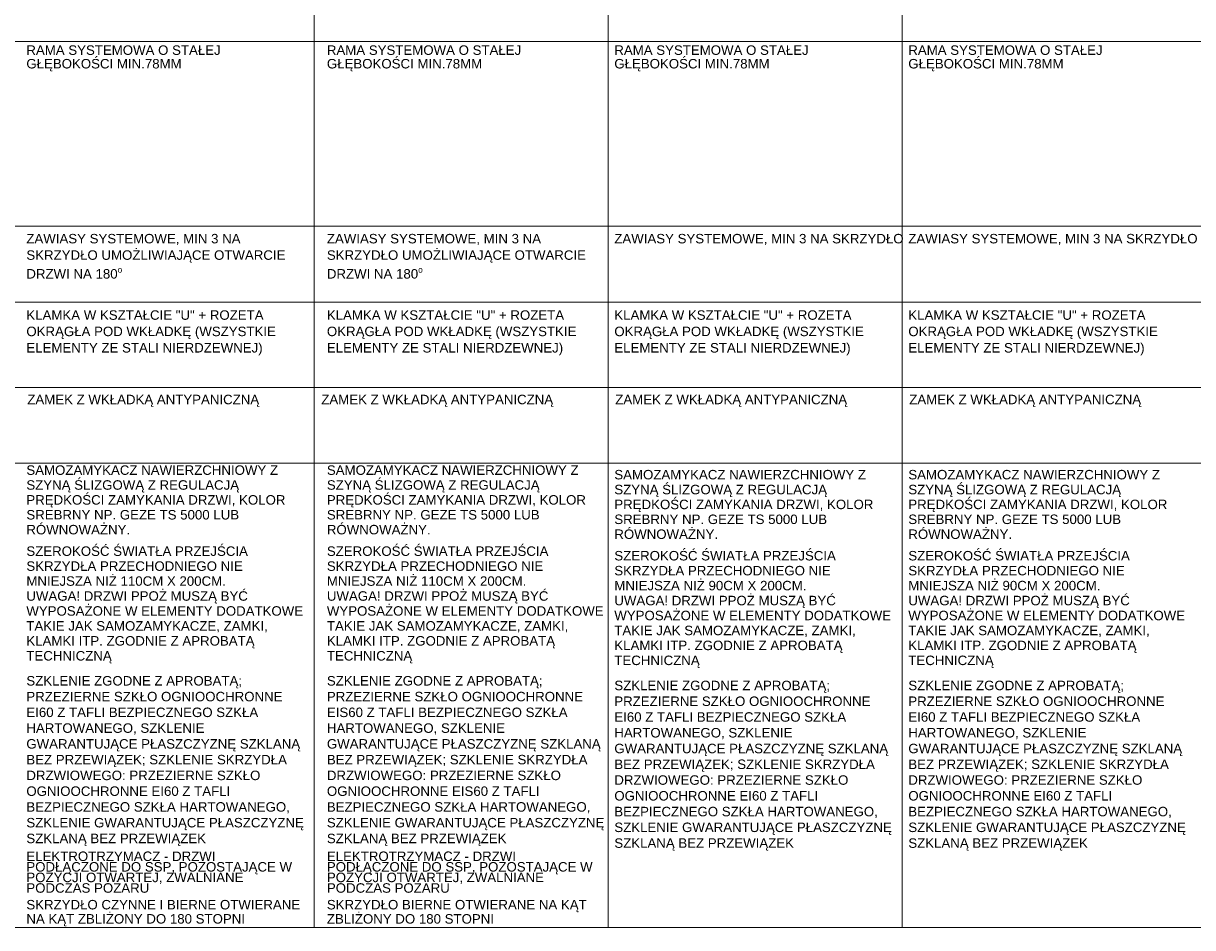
# Paper-space layout 'A-57 ZESTAWIENIE STOLARKI PROJEKTOWANEJ' of a CAD drawing. Header units: millimetres. Extents: x 0 to 900, y 0 to 1010.
# Tile 55 of 63: x 673 to 796, y 611 to 707. Entities that reach past the tile are written whole.
import ezdxf
from ezdxf.xclip import XClip

# ---------------------------------------------------------------- set-up
doc = ezdxf.new("R2010")
doc.units = ezdxf.units.MM
doc.header["$MEASUREMENT"] = 0
doc.header["$XCLIPFRAME"] = 0
doc.layers.add('0_Nr_pióra__7', color=7, linetype='Continuous', lineweight=18, true_color=0x171717)
doc.layers.add('0_Nr_pióra__94', color=7, linetype='Continuous', lineweight=5, true_color=0x3b3b3b)
doc.layers.add('A_podrys', color=7, linetype='Continuous')
doc.styles.add('STYL_AUTOMATYCZNY_1', font='arial.ttf')

# ---------------------------------------------------------------- blocks, each defined once
blk = doc.blocks.new('Rysunek_1_1', base_point=(-2089.9, -1946.74))
at = {"layer": '0_Nr_pióra__94', "color": 250, "linetype": 'Continuous', "lineweight": 5, "true_color": 0x3b3b3b}
for p, q in [((703.6, 801.75), (703.6, 611.36)), ((734.6, 801.75), (734.6, 611.36)), ((765.6, 801.75), (765.6, 611.36)), ((35.27, 704.86), (889.6, 704.86)), ((35.27, 685.36), (889.6, 685.36)), ((52.6, 677.36), (887.6, 677.36)), ((52.6, 668.36), (887.6, 668.36)), ((52.6, 660.36), (887.6, 660.36)), ((31.27, 611.36), (889.6, 611.36))]:
    blk.add_line(p, q, dxfattribs=at)
at = {"layer": '0_Nr_pióra__7', "color": 250, "linetype": 'Continuous', "lineweight": 18, "true_color": 0x171717, "char_height": 1, "attachment_point": 1, "style": 'STYL_AUTOMATYCZNY_1'}
for s, insert, width, line_spacing_factor in [('\\A1;{\\pql;\\fArial|b0|i0|c238|p0;\\W1.000000;RAMA SYSTEMOWA O STAŁEJ GŁĘBOKOŚCI MIN.78MM}', (673.26, 704.44), 29.4591, 0.859401), ('\\A1;{\\pql;\\fArial|b0|i0|c238|p0;\\W1.000000;RAMA SYSTEMOWA O STAŁEJ GŁĘBOKOŚCI MIN.78MM}', (704.95, 704.44), 29.4591, 0.859401), ('\\A1;{\\pql;\\fArial|b0|i0|c238|p0;\\W1.000000;RAMA SYSTEMOWA O STAŁEJ GŁĘBOKOŚCI MIN.78MM}', (735.26, 704.44), 29.4591, 0.859401), ('\\A1;{\\pql;\\fArial|b0|i0|c238|p0;\\W1.000000;RAMA SYSTEMOWA O STAŁEJ GŁĘBOKOŚCI MIN.78MM}', (766.26, 704.44), 29.4591, 0.859401), ('\\A1;{\\pql;\\fArial|b0|i0|c238|p0;\\W1.000000;ZAWIASY SYSTEMOWE, MIN 3 NA SKRZYDŁO UMOŻLIWIAJĄCE OTWARCIE DRZWI NA 180\\fArial|b0|i0|c238|p0;\\H0.942857x;\\W1.000000;\\A1{\\H.66x;\\So^  ;}\\fArial|b0|i0|c238|p0;\\H1.060606x;\\W1.000000; }', (673.26, 684.55), 29.4591, 1.039307), ('\\A1;{\\pql;\\fArial|b0|i0|c238|p0;\\W1.000000;ZAWIASY SYSTEMOWE, MIN 3 NA SKRZYDŁO UMOŻLIWIAJĄCE OTWARCIE DRZWI NA 180\\fArial|b0|i0|c238|p0;\\H0.942857x;\\W1.000000;\\A1{\\H.66x;\\So^  ;}\\fArial|b0|i0|c238|p0;\\H1.060606x;\\W1.000000; }', (704.95, 684.55), 29.4591, 1.039307), ('\\A1;{\\pql;\\fArial|b0|i0|c238|p0;\\W1.000000;ZAWIASY SYSTEMOWE, MIN 3 NA \\fArial|b0|i0|c238|p0;\\W1.000000;SKRZYDŁO}', (735.26, 684.55), 29.4591, 1.001649), ('\\A1;{\\pql;\\fArial|b0|i0|c238|p0;\\W1.000000;ZAWIASY SYSTEMOWE, MIN 3 NA \\fArial|b0|i0|c238|p0;\\W1.000000;SKRZYDŁO}', (766.26, 684.55), 29.4591, 1.001649), ('\\A1;{\\pql;\\fArial|b0|i0|c238|p0;\\W1.000000;KLAMKA W KSZTAŁCIE "U" + ROZETA OKRĄGŁA POD WKŁADKĘ (WSZYSTKIE ELEMENTY ZE STALI NIERDZEWNEJ)}', (673.26, 676.49), 29.4591, 1.036028), ('\\A1;{\\pql;\\fArial|b0|i0|c238|p0;\\W1.000000;KLAMKA W KSZTAŁCIE "U" + ROZETA OKRĄGŁA POD WKŁADKĘ (WSZYSTKIE ELEMENTY ZE STALI NIERDZEWNEJ)}', (704.95, 676.49), 29.4591, 1.036028), ('\\A1;{\\pql;\\fArial|b0|i0|c238|p0;\\W1.000000;KLAMKA W KSZTAŁCIE "U" + ROZETA \\fArial|b0|i0|c238|p0;\\W1.000000;OKRĄGŁA POD WKŁADKĘ (WSZYSTKIE \\fArial|b0|i0|c238|p0;\\W1.000000;ELEMENTY ZE STALI NIERDZEWNEJ)}', (735.26, 676.49), 29.4591, 1.036028), ('\\A1;{\\pql;\\fArial|b0|i0|c238|p0;\\W1.000000;KLAMKA W KSZTAŁCIE "U" + ROZETA \\fArial|b0|i0|c238|p0;\\W1.000000;OKRĄGŁA POD WKŁADKĘ (WSZYSTKIE \\fArial|b0|i0|c238|p0;\\W1.000000;ELEMENTY ZE STALI NIERDZEWNEJ)}', (766.26, 676.49), 29.4591, 1.036028), ('\\A1;{\\pql;\\fArial|b0|i0|c238|p0;\\W1.000000;SAMOZAMYKACZ NAWIERZCHNIOWY Z SZYNĄ ŚLIZGOWĄ Z REGULACJĄ PRĘDKOŚCI ZAMYKANIA DRZWI, KOLOR SREBRNY NP. GEZE TS 5000 LUB RÓWNOWAŻNY.}', (673.26, 660.13), 29.4591, 0.941901), ('\\A1;{\\pql;\\fArial|b0|i0|c238|p0;\\W1.000000;SAMOZAMYKACZ NAWIERZCHNIOWY Z SZYNĄ ŚLIZGOWĄ Z REGULACJĄ PRĘDKOŚCI ZAMYKANIA DRZWI, KOLOR SREBRNY NP. GEZE TS 5000 LUB RÓWNOWAŻNY.}', (704.95, 660.13), 29.4591, 0.941901), ('\\A1;{\\pql;\\fArial|b0|i0|c238|p0;\\W1.000000;SAMOZAMYKACZ NAWIERZCHNIOWY Z SZYNĄ ŚLIZGOWĄ Z REGULACJĄ PRĘDKOŚCI ZAMYKANIA DRZWI, KOLOR SREBRNY NP. GEZE TS 5000 LUB RÓWNOWAŻNY.}', (735.26, 659.65), 29.4591, 0.941901), ('\\A1;{\\pql;\\fArial|b0|i0|c238|p0;\\W1.000000;SAMOZAMYKACZ NAWIERZCHNIOWY Z SZYNĄ ŚLIZGOWĄ Z REGULACJĄ PRĘDKOŚCI ZAMYKANIA DRZWI, KOLOR SREBRNY NP. GEZE TS 5000 LUB RÓWNOWAŻNY.}', (766.26, 659.65), 29.4591, 0.941901), ('\\A1;{\\pql;\\fArial|b0|i0|c238|p0;\\W1.000000;SZEROKOŚĆ ŚWIATŁA PRZEJŚCIA SKRZYDŁA PRZECHODNIEGO NIE MNIEJSZA NIŻ 110CM X 200CM.\\P\\pql;\\fArial|b0|i0|c238|p0;\\W1.000000;UWAGA! DRZWI PPOŻ MUSZĄ BYĆ WYPOSAŻONE W ELEMENTY DODATKOWE TAKIE JAK SAMOZAMYKACZE, ZAMKI, KLAMKI ITP. ZGODNIE Z APROBATĄ TECHNICZNĄ}', (673.26, 651.58), 29.4591, 0.946258), ('\\A1;{\\pql;\\fArial|b0|i0|c238|p0;\\W1.000000;SZEROKOŚĆ ŚWIATŁA PRZEJŚCIA SKRZYDŁA PRZECHODNIEGO NIE MNIEJSZA NIŻ 110CM X 200CM.\\P\\pql;\\fArial|b0|i0|c238|p0;\\W1.000000;UWAGA! DRZWI PPOŻ MUSZĄ BYĆ WYPOSAŻONE W ELEMENTY DODATKOWE TAKIE JAK SAMOZAMYKACZE, ZAMKI, KLAMKI ITP. ZGODNIE Z APROBATĄ TECHNICZNĄ}', (704.95, 651.58), 29.4591, 0.946258), ('\\A1;{\\pql;\\fArial|b0|i0|c238|p0;\\W1.000000;SZEROKOŚĆ ŚWIATŁA PRZEJŚCIA SKRZYDŁA PRZECHODNIEGO NIE MNIEJSZA NIŻ 90CM X 200CM.\\P\\pql;\\fArial|b0|i0|c238|p0;\\W1.000000;UWAGA! DRZWI PPOŻ MUSZĄ BYĆ WYPOSAŻONE W ELEMENTY DODATKOWE TAKIE JAK SAMOZAMYKACZE, ZAMKI, KLAMKI ITP. ZGODNIE Z APROBATĄ TECHNICZNĄ}', (735.26, 651.1), 29.4591, 0.946258), ('\\A1;{\\pql;\\fArial|b0|i0|c238|p0;\\W1.000000;SZEROKOŚĆ ŚWIATŁA PRZEJŚCIA SKRZYDŁA PRZECHODNIEGO NIE MNIEJSZA NIŻ 90CM X 200CM.\\P\\pql;\\fArial|b0|i0|c238|p0;\\W1.000000;UWAGA! DRZWI PPOŻ MUSZĄ BYĆ WYPOSAŻONE W ELEMENTY DODATKOWE TAKIE JAK SAMOZAMYKACZE, ZAMKI, KLAMKI ITP. ZGODNIE Z APROBATĄ TECHNICZNĄ}', (766.26, 651.1), 29.4591, 0.946258), ('\\A1;{\\pql;\\fArial|b0|i0|c238|p0;\\W1.000000;SZKLENIE ZGODNE Z APROBATĄ; PRZEZIERNE SZKŁO OGNIOOCHRONNE EI60 Z TAFLI BEZPIECZNEGO SZKŁA HARTOWANEGO, SZKLENIE GWARANTUJĄCE PŁASZCZYZNĘ SZKLANĄ BEZ PRZEWIĄZEK; SZKLENIE SKRZYDŁA DRZWIOWEGO: PRZEZIERNE SZKŁO OGNIOOCHRONNE EI60 Z TAFLI BEZPIECZNEGO SZKŁA HARTOWANEGO, SZKLENIE GWARANTUJĄCE PŁASZCZYZNĘ SZKLANĄ BEZ PRZEWIĄZEK}', (673.26, 637.9), 29.4591, 0.997668), ('\\A1;{\\pql;\\fArial|b0|i0|c238|p0;\\W1.000000;SZKLENIE ZGODNE Z APROBATĄ; PRZEZIERNE SZKŁO OGNIOOCHRONNE EIS60 Z TAFLI BEZPIECZNEGO SZKŁA HARTOWANEGO, SZKLENIE GWARANTUJĄCE PŁASZCZYZNĘ SZKLANĄ BEZ PRZEWIĄZEK; SZKLENIE SKRZYDŁA DRZWIOWEGO: PRZEZIERNE SZKŁO OGNIOOCHRONNE EIS60 Z TAFLI BEZPIECZNEGO SZKŁA HARTOWANEGO, SZKLENIE GWARANTUJĄCE PŁASZCZYZNĘ SZKLANĄ BEZ PRZEWIĄZEK}', (704.95, 637.9), 29.4591, 0.997668), ('\\A1;{\\pql;\\fArial|b0|i0|c238|p0;\\W1.000000;SZKLENIE ZGODNE Z APROBATĄ; PRZEZIERNE SZKŁO OGNIOOCHRONNE EI60 Z TAFLI BEZPIECZNEGO SZKŁA HARTOWANEGO, SZKLENIE GWARANTUJĄCE PŁASZCZYZNĘ SZKLANĄ BEZ PRZEWIĄZEK; SZKLENIE SKRZYDŁA DRZWIOWEGO: PRZEZIERNE SZKŁO OGNIOOCHRONNE EI60 Z TAFLI BEZPIECZNEGO SZKŁA HARTOWANEGO, SZKLENIE GWARANTUJĄCE PŁASZCZYZNĘ SZKLANĄ BEZ PRZEWIĄZEK}', (735.26, 637.41), 29.9177, 0.997668), ('\\A1;{\\pql;\\fArial|b0|i0|c238|p0;\\W1.000000;SZKLENIE ZGODNE Z APROBATĄ; PRZEZIERNE SZKŁO OGNIOOCHRONNE EI60 Z TAFLI BEZPIECZNEGO SZKŁA HARTOWANEGO, SZKLENIE GWARANTUJĄCE PŁASZCZYZNĘ SZKLANĄ BEZ PRZEWIĄZEK; SZKLENIE SKRZYDŁA DRZWIOWEGO: PRZEZIERNE SZKŁO OGNIOOCHRONNE EI60 Z TAFLI BEZPIECZNEGO SZKŁA HARTOWANEGO, SZKLENIE GWARANTUJĄCE PŁASZCZYZNĘ SZKLANĄ BEZ PRZEWIĄZEK}', (766.26, 637.41), 29.9177, 0.997668), ('\\A1;{\\pql;\\fArial|b0|i0|c238|p0;\\W1.000000;ELEKTROTRZYMACZ - DRZWI PODŁĄCZONE DO SSP, POZOSTAJĄCE W POZYCJI OTWARTEJ, ZWALNIANE PODCZAS POŻARU}', (673.26, 619.39), 29.4591, 0.669731), ('\\A1;{\\pql;\\fArial|b0|i0|c238|p0;\\W1.000000;ELEKTROTRZYMACZ - DRZWI PODŁĄCZONE DO SSP, POZOSTAJĄCE W POZYCJI OTWARTEJ, ZWALNIANE PODCZAS POŻARU}', (704.95, 619.39), 29.4591, 0.669731), ('\\A1;{\\pql;\\fArial|b0|i0|c238|p0;\\W1.000000;SKRZYDŁO CZYNNE I BIERNE OTWIERANE NA KĄT ZBLIŻONY DO 180 STOPNI}', (673.26, 614.28), 29.4591, 0.895418), ('\\A1;{\\pql;\\fArial|b0|i0|c238|p0;\\W1.000000;SKRZYDŁO BIERNE OTWIERANE NA KĄT ZBLIŻONY DO 180 STOPNI}', (704.95, 614.28), 29.4591, 0.89768)]:
    blk.add_mtext(s, dxfattribs=dict(at, insert=insert, width=width, line_spacing_factor=line_spacing_factor))
for insert in [(673.36, 667.58), (704.36, 667.58), (735.36, 667.58), (766.36, 667.58)]:
    blk.add_mtext('\\A1;{\\pql;\\fArial|b0|i0|c238|p0;\\W1.000000;ZAMEK \\fArial|b0|i0|c238|p0;\\W1.000000;Z\\fArial|b0|i0|c238|p0;\\W1.000000; WKŁADKĄ\\fArial|b0|i0|c238|p0;\\W1.000000; ANTYPANICZNĄ}', dxfattribs=dict(at, insert=insert))

psp = doc.layouts.new('A-57 ZESTAWIENIE STOLARKI PROJEKTOWANEJ')

# ---------------------------------------------------------------- block references
at = {"layer": 'A_podrys', "color": 37, "linetype": 'Continuous', "lineweight": 5, "true_color": 0x656532}
ref = psp.add_blockref('Rysunek_1_1', (-2089.9, -1946.74), dxfattribs=at)
XClip(ref).set_block_clipping_path([(28.6628210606, 4.9003190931), (892.6953650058, 1005.4179299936)])

doc.saveas('drawing.dxf')
